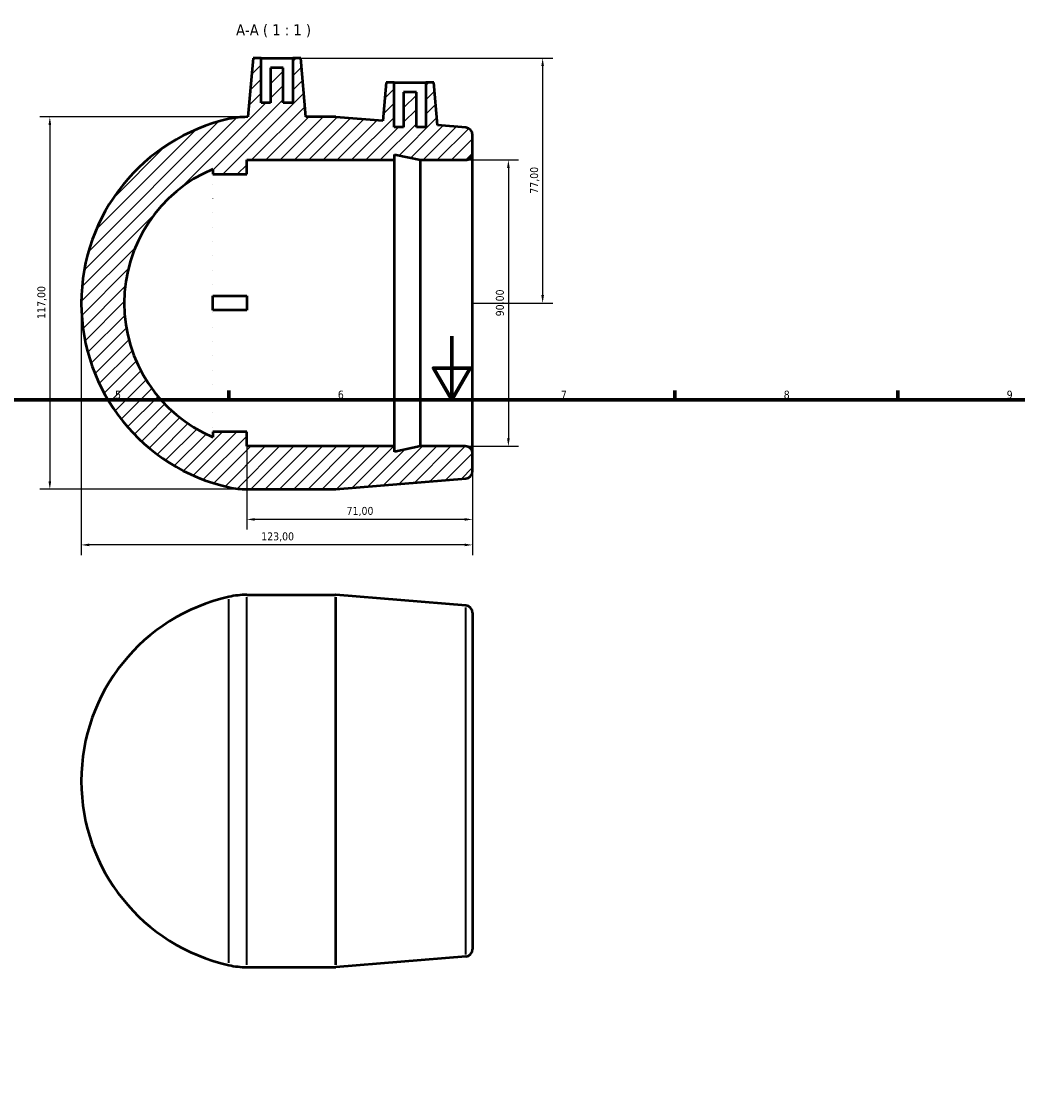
# Model space of a CAD drawing. Header units: millimetres. Extents: x 0 to 903, y -7 to 693.
# Tile 4 of 5: x 285 to 598, y 354 to 693. Entities that reach past the tile are written whole.
import ezdxf

# ---------------------------------------------------------------- set-up
doc = ezdxf.new("R2010")
doc.units = ezdxf.units.MM
for name, color, linetype, lineweight in [('Border (ISO)', 7, 'Continuous', 70), ('Dimension (ISO)', 7, 'Continuous', 25), ('Hatch (ISO)', 7, 'Continuous', 18), ('Symbol (ISO)', 7, 'Continuous', 25), ('Visible (ISO)', 7, 'Continuous', 50), ('Visible Narrow (ISO)', 7, 'Continuous', 35)]:
    doc.layers.add(name, color=color, linetype=linetype, lineweight=lineweight)
doc.styles.add('Label Text (ISO)', font='tahoma.ttf')
doc.styles.add('Note Text (ISO)', font='tahoma.ttf')
doc.dimstyles.new('Default (ISO)', dxfattribs={"dimtxt": 2.5, "dimasz": 2.5, "dimexe": 3.175, "dimexo": 0, "dimgap": 0.762, "dimtad": 1, "dimrnd": 1e-08, "dimzin": 0, "dimtxsty": 'Note Text (ISO)', "dimcen": 0.09, "dimdle": 10, "dimclrd": 256, "dimclre": 256, "dimclrt": 232, "dimazin": 0, "dimtfac": 1.40208, "dimtmove": 0, "dimatfit": 3, "dimfxl": 1, "dimtolj": 1, "dimtzin": 0, "dimlwd": -1, "dimlwe": -1, "dimarcsym": 0})

# ---------------------------------------------------------------- blocks, each defined once
blk = doc.blocks.new('Borders Default Border')
at = {"layer": 'Border (ISO)'}
for p, q in [((350.42, 574), (350.42, 576.9)), ((490.58, 574), (490.58, 576.9)), ((560.67, 574), (560.67, 576.9))]:
    blk.add_line(p, q, dxfattribs=at)
at = {"layer": 'Border (ISO)', "flags": 128}
for points in [[(420.5, 594), (420.5, 574), (414.73, 584), (426.27, 584), (420.5, 574)], [(20, 20), (20, 574), (821, 574), (821, 20), (20, 20)]]:
    blk.add_lwpolyline(points, dxfattribs=at)
at = {"layer": 'Border (ISO)', "color": 232, "true_color": 0xca0064, "char_height": 2.5, "attachment_point": 7, "style": 'Note Text (ISO)'}
for s, insert in [('5', (314.64, 574.35)), ('6', (384.66, 574.35)), ('7', (454.77, 574.4)), ('8', (524.81, 574.34)), ('9', (594.88, 574.35))]:
    blk.add_mtext(s, dxfattribs=dict(at, insert=insert))
blk = doc.blocks.new('*D7')
at = {"layer": 'Defpoints', "color": 0, "transparency": 16777216}
for p in [(370.53, 681.41), (427.03, 604.41), (449.03, 604.41)]:
    blk.add_point(p, dxfattribs=at)
at = {"layer": 'Dimension (ISO)', "transparency": 16777216}
for p, q in [((370.53, 681.41), (452.21, 681.41)), ((449.03, 678.91), (449.03, 606.91)), ((427.03, 604.41), (452.21, 604.41))]:
    blk.add_line(p, q, dxfattribs=at)
for points in [[(448.61, 678.91), (449.45, 678.91), (449.03, 681.41)], [(448.61, 606.91), (449.45, 606.91), (449.03, 604.41)]]:
    blk.add_solid(points, dxfattribs=at)
at = {"layer": 'Dimension (ISO)', "color": 232, "true_color": 0xca0064, "transparency": 16777216, "insert": (445.1, 638.79), "char_height": 2.5, "attachment_point": 1, "rotation": 90, "style": 'Note Text (ISO)'}
blk.add_mtext('\\A1;77,00', dxfattribs=at)
blk = doc.blocks.new('*D8')
at = {"layer": 'Defpoints', "color": 0, "transparency": 16777216}
for p in [(356.03, 559.41), (427.03, 557.07), (356.03, 536.43)]:
    blk.add_point(p, dxfattribs=at)
at = {"layer": 'Dimension (ISO)', "transparency": 16777216}
for p, q in [((356.03, 559.41), (356.03, 533.25)), ((427.03, 557.07), (427.03, 533.25)), ((424.53, 536.43), (358.53, 536.43))]:
    blk.add_line(p, q, dxfattribs=at)
for points in [[(358.53, 536.84), (358.53, 536.01), (356.03, 536.43)], [(424.53, 536.84), (424.53, 536.01), (427.03, 536.43)]]:
    blk.add_solid(points, dxfattribs=at)
at = {"layer": 'Dimension (ISO)', "color": 232, "true_color": 0xca0064, "transparency": 16777216, "insert": (387.41, 540.36), "char_height": 2.5, "attachment_point": 1, "style": 'Note Text (ISO)'}
blk.add_mtext('\\A1;71,00', dxfattribs=at)
blk = doc.blocks.new('*D9')
at = {"layer": 'Defpoints', "color": 0, "transparency": 16777216}
for p in [(304.03, 604.41), (427.03, 557.07), (304.03, 528.41)]:
    blk.add_point(p, dxfattribs=at)
at = {"layer": 'Dimension (ISO)', "transparency": 16777216}
for p, q in [((304.03, 604.41), (304.03, 525.24)), ((427.03, 557.07), (427.03, 525.24)), ((424.53, 528.41), (306.53, 528.41))]:
    blk.add_line(p, q, dxfattribs=at)
for points in [[(306.53, 528.83), (306.53, 528), (304.03, 528.41)], [(424.53, 528.83), (424.53, 528), (427.03, 528.41)]]:
    blk.add_solid(points, dxfattribs=at)
at = {"layer": 'Dimension (ISO)', "color": 232, "true_color": 0xca0064, "transparency": 16777216, "insert": (360.58, 532.35), "char_height": 2.5, "attachment_point": 1, "style": 'Note Text (ISO)'}
blk.add_mtext('\\A1;123,00', dxfattribs=at)
blk = doc.blocks.new('*D10')
at = {"layer": 'Defpoints', "color": 0, "transparency": 16777216}
for p in [(424.69, 649.41), (424.69, 559.41), (438.27, 559.41)]:
    blk.add_point(p, dxfattribs=at)
at = {"layer": 'Dimension (ISO)', "transparency": 16777216}
for p, q in [((424.69, 649.41), (441.44, 649.41)), ((438.27, 646.91), (438.27, 561.91)), ((424.69, 559.41), (441.44, 559.41))]:
    blk.add_line(p, q, dxfattribs=at)
for points in [[(437.85, 646.91), (438.68, 646.91), (438.27, 649.41)], [(437.85, 561.91), (438.68, 561.91), (438.27, 559.41)]]:
    blk.add_solid(points, dxfattribs=at)
at = {"layer": 'Dimension (ISO)', "color": 232, "true_color": 0xca0064, "transparency": 16777216, "insert": (434.33, 600.26), "char_height": 2.5, "attachment_point": 1, "rotation": 90, "style": 'Note Text (ISO)'}
blk.add_mtext('\\A1;90,00', dxfattribs=at)
blk = doc.blocks.new('*D11')
at = {"layer": 'Defpoints', "color": 0, "transparency": 16777216}
for p in [(356.03, 662.91), (294.14, 545.91), (356.03, 545.91)]:
    blk.add_point(p, dxfattribs=at)
at = {"layer": 'Dimension (ISO)', "transparency": 16777216}
for p, q in [((356.03, 662.91), (290.96, 662.91)), ((294.14, 660.41), (294.14, 548.41)), ((356.03, 545.91), (290.96, 545.91))]:
    blk.add_line(p, q, dxfattribs=at)
for points in [[(293.72, 660.41), (294.56, 660.41), (294.14, 662.91)], [(293.72, 548.41), (294.56, 548.41), (294.14, 545.91)]]:
    blk.add_solid(points, dxfattribs=at)
at = {"layer": 'Dimension (ISO)', "color": 232, "true_color": 0xca0064, "transparency": 16777216, "insert": (290.21, 599.46), "char_height": 2.5, "attachment_point": 1, "rotation": 90, "style": 'Note Text (ISO)'}
blk.add_mtext('\\A1;117,00', dxfattribs=at)

msp = doc.modelspace()

# ---------------------------------------------------------------- hatches: boundary and pattern name
at = {"layer": 'Hatch (ISO)'}
h = msp.add_hatch(dxfattribs=at)
h.set_pattern_fill('ANSI31', color=256, scale=25.4, style=0)
h.set_pattern_definition([(45, (0, 0), (-2.245064, 2.245064), [])])
edge = h.paths.add_edge_path()
edge.add_ellipse((424.691, 651.752), major_axis=(0, -2.34), ratio=1, start_angle=0, end_angle=90)
edge.add_line((427.031, 651.752), (427.031, 657.245))
edge.add_ellipse((424.691, 657.245), major_axis=(2.34, 0), ratio=1, start_angle=0, end_angle=85.33881)
edge.add_line((424.881, 659.578), (416.025, 660.3))
edge.add_line((416.025, 660.3), (414.851, 673.712))
edge.add_line((414.851, 673.712), (412.351, 673.712))
edge.add_line((412.351, 673.712), (412.351, 659.712))
edge.add_line((412.351, 659.712), (409.351, 659.712))
edge.add_line((409.351, 659.712), (409.351, 670.712))
edge.add_line((409.351, 670.712), (405.351, 670.712))
edge.add_line((405.351, 670.712), (405.351, 659.712))
edge.add_line((405.351, 659.712), (402.351, 659.712))
edge.add_line((402.351, 659.712), (402.351, 673.712))
edge.add_line((402.351, 673.712), (399.851, 673.712))
edge.add_line((399.851, 673.712), (398.801, 661.704))
edge.add_line((398.801, 661.704), (384.076, 662.905))
edge.add_ellipse((383.886, 660.572), major_axis=(0.19, 2.332), ratio=1, start_angle=0, end_angle=4.66119)
edge.add_line((383.886, 662.912), (374.65, 662.912))
edge.add_line((374.65, 662.912), (373.031, 681.412))
edge.add_line((373.031, 681.412), (370.531, 681.412))
edge.add_line((370.531, 681.412), (370.531, 667.412))
edge.add_line((370.531, 667.412), (367.531, 667.412))
edge.add_line((367.531, 667.412), (367.531, 678.412))
edge.add_line((367.531, 678.412), (363.531, 678.412))
edge.add_line((363.531, 678.412), (363.531, 667.412))
edge.add_line((363.531, 667.412), (360.531, 667.412))
edge.add_line((360.531, 667.412), (360.531, 681.412))
edge.add_line((360.531, 681.412), (358.031, 681.412))
edge.add_line((358.031, 681.412), (356.413, 662.912))
edge.add_line((356.413, 662.912), (356.031, 662.912))
edge.add_ellipse((356.031, 637.112), major_axis=(0, 25.8), ratio=1, start_angle=0, end_angle=12.59496)
edge.add_ellipse((363.338, 604.412), major_axis=(-12.932, 57.879), ratio=1, start_angle=0, end_angle=154.81007)
edge.add_ellipse((356.031, 571.712), major_axis=(-5.626, -25.179), ratio=1, start_angle=0, end_angle=12.59496)
edge.add_line((356.031, 545.912), (383.886, 545.912))
edge.add_ellipse((383.886, 548.252), major_axis=(0, -2.34), ratio=1, start_angle=0, end_angle=4.66119)
edge.add_line((384.076, 545.92), (424.881, 549.247))
edge.add_ellipse((424.691, 551.579), major_axis=(0.19, -2.332), ratio=1, start_angle=0, end_angle=85.33881)
edge.add_line((427.031, 551.579), (427.031, 557.072))
edge.add_ellipse((424.691, 557.072), major_axis=(2.34, 0), ratio=1, start_angle=0, end_angle=90)
edge.add_line((424.691, 559.412), (410.631, 559.412))
edge.add_line((410.631, 559.412), (402.431, 557.669))
edge.add_line((402.431, 557.669), (402.431, 559.412))
edge.add_line((402.431, 559.412), (356.031, 559.412))
edge.add_line((356.031, 559.412), (356.031, 563.912))
edge.add_line((356.031, 563.912), (345.381, 563.912))
edge.add_line((345.381, 563.912), (345.381, 562.272))
edge.add_ellipse((363.338, 604.412), major_axis=(-17.956, -42.14), ratio=1, start_angle=226.15863, end_angle=360, ccw=False)
edge.add_line((345.381, 646.553), (345.381, 644.912))
edge.add_line((345.381, 644.912), (356.031, 644.912))
edge.add_line((356.031, 644.912), (356.031, 649.412))
edge.add_line((356.031, 649.412), (402.431, 649.412))
edge.add_line((402.431, 649.412), (402.431, 651.155))
edge.add_line((402.431, 651.155), (410.631, 649.412))
edge.add_line((410.631, 649.412), (424.691, 649.412))

# ---------------------------------------------------------------- linework, layer by layer
at = {"layer": 'Visible (ISO)'}
for p, q in [((358.031, 681.412), (356.413, 662.912)), ((360.531, 681.412), (358.031, 681.412)), ((360.531, 667.412), (360.531, 681.412)), ((360.531, 681.412), (370.531, 681.412)), ((373.031, 681.412), (370.531, 681.412)), ((370.531, 681.412), (370.531, 667.412)), ((374.65, 662.912), (373.031, 681.412)), ((367.531, 678.412), (363.531, 678.412)), ((363.531, 678.412), (363.531, 667.412)), ((367.531, 667.412), (367.531, 678.412)), ((399.851, 673.712), (398.801, 661.704)), ((402.351, 673.712), (399.851, 673.712)), ((402.351, 659.712), (402.351, 673.712)), ((402.351, 673.712), (412.351, 673.712)), ((414.851, 673.712), (412.351, 673.712)), ((412.351, 673.712), (412.351, 659.712)), ((416.025, 660.3), (414.851, 673.712)), ((409.351, 670.712), (405.351, 670.712)), ((405.351, 670.712), (405.351, 659.712)), ((409.351, 659.712), (409.351, 670.712)), ((363.531, 667.412), (360.531, 667.412)), ((370.531, 667.412), (367.531, 667.412)), ((356.413, 662.912), (356.031, 662.912)), ((383.886, 662.912), (374.65, 662.912)), ((398.801, 661.704), (384.076, 662.905)), ((424.881, 659.578), (416.025, 660.3)), ((405.351, 659.712), (402.351, 659.712)), ((412.351, 659.712), (409.351, 659.712)), ((427.031, 651.752), (427.031, 657.245)), ((402.431, 649.412), (402.431, 651.155)), ((402.431, 651.155), (410.631, 649.412)), ((427.031, 557.072), (427.031, 651.752)), ((345.381, 646.553), (345.381, 644.912)), ((356.031, 644.912), (356.031, 649.412)), ((356.031, 649.412), (402.431, 649.412)), ((402.431, 559.412), (402.431, 649.412)), ((410.631, 649.412), (424.691, 649.412)), ((410.631, 559.412), (410.631, 649.412)), ((345.381, 644.912), (356.031, 644.912)), ((345.381, 606.662), (356.031, 606.662)), ((345.381, 602.162), (345.381, 606.662)), ((356.031, 606.662), (356.031, 602.162)), ((356.031, 602.162), (345.381, 602.162)), ((356.031, 563.912), (345.381, 563.912)), ((345.381, 563.912), (345.381, 562.272)), ((356.031, 559.412), (356.031, 563.912)), ((402.431, 559.412), (356.031, 559.412)), ((410.631, 559.412), (402.431, 557.669)), ((402.431, 557.669), (402.431, 559.412)), ((424.691, 559.412), (410.631, 559.412)), ((427.031, 551.579), (427.031, 557.072)), ((384.076, 545.92), (424.881, 549.247)), ((356.031, 545.912), (383.886, 545.912)), ((356.031, 512.71), (383.886, 512.71)), ((424.881, 509.375), (384.076, 512.702)), ((427.031, 507.043), (427.031, 401.377)), ((424.881, 399.045), (384.076, 395.718)), ((356.031, 395.71), (383.886, 395.71))]:
    msp.add_line(p, q, dxfattribs=at)
for centre, radius, start, end in [((363.338, 604.412), 59.306, 102.59496, 257.40504), ((356.031, 637.112), 25.8, 90, 102.59496), ((383.886, 660.572), 2.34, 85.33881, 90), ((424.691, 657.245), 2.34, 0, 85.33881), ((424.691, 651.752), 2.34, 270, 0), ((363.338, 604.412), 45.806, 113.07931, 246.92069), ((424.691, 557.072), 2.34, 0, 90), ((424.691, 551.579), 2.34, 274.66119, 0), ((356.031, 571.712), 25.8, 257.40504, 270), ((383.886, 548.252), 2.34, 270, 274.66119), ((363.338, 454.21), 59.306, 102.59496, 257.40504), ((356.031, 486.91), 25.8, 90, 102.59496), ((383.886, 510.37), 2.34, 85.33881, 90), ((424.691, 507.043), 2.34, 0, 85.33881), ((424.691, 401.377), 2.34, 274.66119, 0), ((356.031, 421.51), 25.8, 257.40504, 270), ((383.886, 398.05), 2.34, 270, 274.66119)]:
    msp.add_arc(centre, radius, start, end, dxfattribs=at)
at = {"layer": 'Visible Narrow (ISO)'}
for p, q in [((350.405, 397.044), (350.405, 511.377)), ((356.031, 396.43), (356.031, 511.99)), ((383.886, 396.43), (383.886, 511.99)), ((384.076, 511.982), (384.076, 396.438)), ((424.881, 399.724), (424.881, 508.696))]:
    msp.add_line(p, q, dxfattribs=at)

# ---------------------------------------------------------------- block references
msp.add_blockref('Borders Default Border', (0, 0))

# ---------------------------------------------------------------- texts
at = {"layer": 'Symbol (ISO)', "insert": (352.669, 687.912), "char_height": 3.5, "attachment_point": 7, "style": 'Label Text (ISO)'}
msp.add_mtext('A-A ( 1 : 1 )', dxfattribs=at)

# ---------------------------------------------------------------- dimensions: what is measured, and where the dimension line sits
at = {"layer": 'Dimension (ISO)'}
for base, p1, p2, angle, picture, middle in [((449.031, 604.412), (370.531, 681.412), (427.031, 604.412), 90, '*D7', (449.031, 642.912)), ((294.139, 545.912), (356.031, 662.912), (356.031, 545.912), 90, '*D11', (294.139, 604.412)), ((438.267, 559.412), (424.691, 649.412), (424.691, 559.412), 270, '*D10', (438.267, 604.412)), ((304.031, 528.412), (427.031, 557.072), (304.031, 604.412), 180, '*D9', (365.531, 528.412)), ((356.031, 536.425), (427.031, 557.072), (356.031, 559.412), 180, '*D8', (391.531, 536.425))]:
    dim = msp.add_linear_dim(base=base, p1=p1, p2=p2, angle=angle, dimstyle='Default (ISO)', override={"dimdec": 2, "dimtp": 0, "dimtm": 0, "dimtdec": 2, "dimtofl": 0, "dimatfit": 1}, dxfattribs=at)
    dim.commit()
    dim.dimension.update_dxf_attribs({"geometry": picture, "text_midpoint": middle, "dimtype": 160})

doc.saveas('drawing.dxf')
